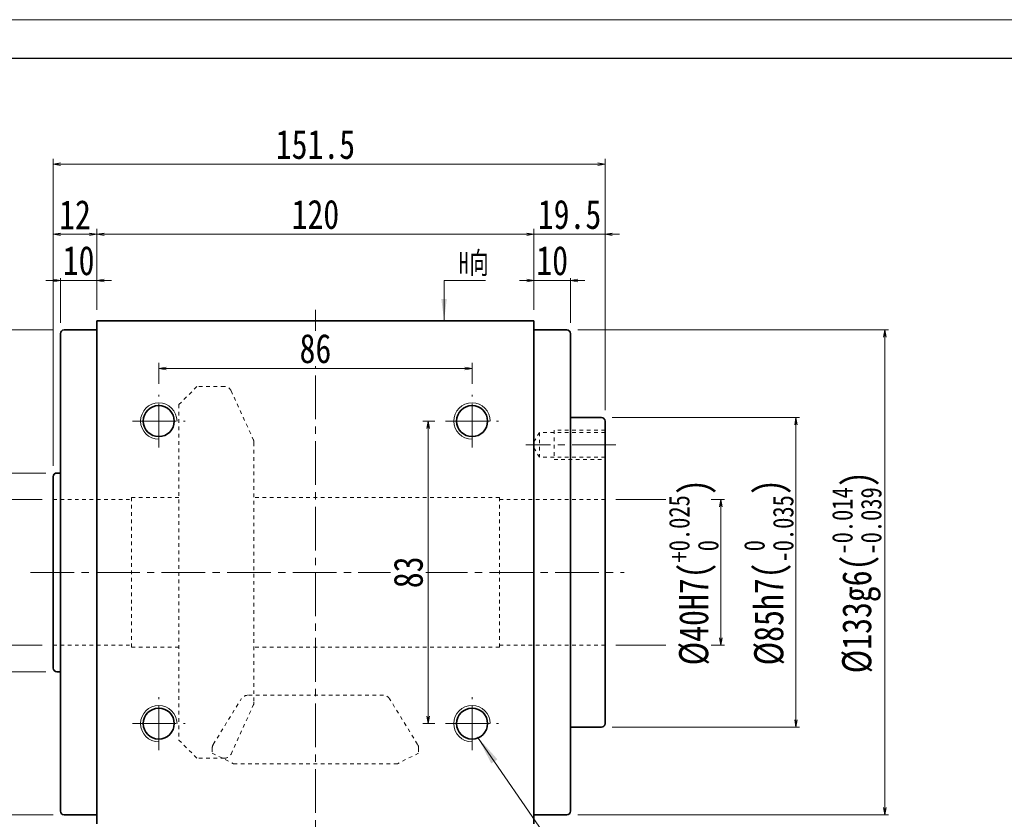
# Model space of a CAD drawing. Header units: millimetres. Extents: x -4 to 910, y 0 to 630.
# Tile 4 of 9: x 135 to 406, y 411 to 630. Entities that reach past the tile are written whole.
import ezdxf

# ---------------------------------------------------------------- set-up
doc = ezdxf.new("R2010")
doc.units = ezdxf.units.MM
doc.linetypes.add('点画线', pattern=[18, 12, -2, 2, -2])
doc.linetypes.add('虚线', pattern=[2, 1, -1])
for name, color, linetype, lineweight in [('中心线层', 1, '点画线', 18), ('图框_外框线', 7, 'Continuous', 18), ('尺寸线层', 3, 'Continuous', 18), ('粗实线层', 7, 'Continuous', 35)]:
    doc.layers.add(name, color=color, linetype=linetype, lineweight=lineweight)
doc.styles.add('宋体', font='SimSun.ttf', dxfattribs={"width": 0.8})
doc.styles.add('标准', font='txt', dxfattribs={"width": 0.667})
doc.dimstyles.new('A水平标注$0', dxfattribs={"dimtxt": 3.5, "dimasz": 2, "dimexe": 1.5, "dimexo": 3, "dimgap": 1.1, "dimtad": 1, "dimtoh": 1, "dimdec": 4, "dimdsep": 46, "dimtxsty": '宋体', "dimblk": 'OPEN', "dimcen": 3, "dimclrd": 3, "dimclre": 3, "dimclrt": 6, "dimadec": 0, "dimazin": 0, "dimtm": 1e-09, "dimtfac": 1, "dimtdec": 4, "dimtix": 1, "dimtmove": 0, "dimatfit": 3, "dimldrblk": 'OPEN', "dimfxl": 0, "dimlwd": 13, "dimlwe": 13, "dimarcsym": 0})
doc.dimstyles.new('D直径标注φ25', dxfattribs={"dimtxt": 3.5, "dimasz": 2, "dimexe": 1, "dimexo": 3, "dimtad": 1, "dimtoh": 1, "dimdec": 1, "dimdsep": 46, "dimtxsty": '宋体', "dimblk": 'OPEN', "dimcen": 3, "dimclrd": 3, "dimclre": 3, "dimclrt": 130, "dimadec": 0, "dimazin": 0, "dimtm": 1e-09, "dimtfac": 1, "dimtdec": 1, "dimtmove": 0, "dimatfit": 0, "dimldrblk": 'OPEN', "dimfxl": 0, "dimlwd": 13, "dimlwe": 13, "dimarcsym": 0})

# ---------------------------------------------------------------- blocks, each defined once
blk = doc.blocks.new('_Open')
at = {"color": 0, "linetype": 'ByBlock', "lineweight": -2}
for p, q in [((-1, 0.17), (0, 0)), ((-1, -0.17), (0, 0)), ((0, 0), (-1, 0))]:
    blk.add_line(p, q, dxfattribs=at)
blk = doc.blocks.new('*D19')
at = {"layer": 'Defpoints', "color": 0, "transparency": 16777216}
for p in [(276.51, 571.38), (156.51, 547.62), (276.51, 547.62)]:
    blk.add_point(p, dxfattribs=at)
at = {"layer": '尺寸线层', "color": 3, "lineweight": 13, "transparency": 16777216}
for p, q in [((156.51, 550.62), (156.51, 572.88)), ((158.51, 571.38), (274.51, 571.38)), ((276.51, 550.62), (276.51, 572.88))]:
    blk.add_line(p, q, dxfattribs=at)
at = {"layer": '尺寸线层', "color": 3, "lineweight": 13, "transparency": 16777216, "xscale": 2, "yscale": 2, "zscale": 2, "rotation": 180}
blk.add_blockref('_Open', (156.51, 571.38), dxfattribs=at)
at = {"layer": '尺寸线层', "color": 3, "lineweight": 13, "transparency": 16777216, "xscale": 2, "yscale": 2, "zscale": 2}
blk.add_blockref('_Open', (276.51, 571.38), dxfattribs=at)
at = {"layer": '尺寸线层', "color": 6, "transparency": 16777216, "insert": (216.51, 576.79), "char_height": 8, "attachment_point": 5, "style": '宋体', "bg_fill": 3, "box_fill_scale": 1.1, "bg_fill_color": 257, "bg_fill_transparency": 0}
blk.add_mtext('120', dxfattribs=at)
blk = doc.blocks.new('*D20')
at = {"layer": 'Defpoints', "color": 0, "transparency": 16777216}
for p in [(146.51, 558.7), (156.51, 547.62), (146.51, 544.12)]:
    blk.add_point(p, dxfattribs=at)
at = {"layer": '尺寸线层', "color": 3, "lineweight": 13, "transparency": 16777216}
for p, q in [((146.51, 547.12), (146.51, 560.2)), ((156.51, 550.62), (156.51, 560.2)), ((144.51, 558.7), (142.51, 558.7)), ((156.51, 558.7), (146.51, 558.7)), ((158.51, 558.7), (160.51, 558.7))]:
    blk.add_line(p, q, dxfattribs=at)
at = {"layer": '尺寸线层', "color": 3, "lineweight": 13, "transparency": 16777216, "xscale": 2, "yscale": 2, "zscale": 2}
blk.add_blockref('_Open', (146.51, 558.7), dxfattribs=at)
at = {"layer": '尺寸线层', "color": 3, "lineweight": 13, "transparency": 16777216, "xscale": 2, "yscale": 2, "zscale": 2, "rotation": 180}
blk.add_blockref('_Open', (156.51, 558.7), dxfattribs=at)
at = {"layer": '尺寸线层', "color": 6, "transparency": 16777216, "insert": (151.51, 564.11), "char_height": 8, "attachment_point": 5, "style": '宋体', "bg_fill": 3, "box_fill_scale": 1.1, "bg_fill_color": 257, "bg_fill_transparency": 0}
blk.add_mtext('10', dxfattribs=at)
blk = doc.blocks.new('*D21')
at = {"layer": 'Defpoints', "color": 0, "transparency": 16777216}
for p in [(286.51, 558.7), (276.51, 547.62), (286.51, 544.12)]:
    blk.add_point(p, dxfattribs=at)
at = {"layer": '尺寸线层', "color": 3, "lineweight": 13, "transparency": 16777216}
for p, q in [((276.51, 550.62), (276.51, 560.2)), ((286.51, 547.12), (286.51, 560.2)), ((274.51, 558.7), (272.51, 558.7)), ((276.51, 558.7), (286.51, 558.7)), ((288.51, 558.7), (290.51, 558.7))]:
    blk.add_line(p, q, dxfattribs=at)
at = {"layer": '尺寸线层', "color": 3, "lineweight": 13, "transparency": 16777216, "xscale": 2, "yscale": 2, "zscale": 2}
blk.add_blockref('_Open', (276.51, 558.7), dxfattribs=at)
at = {"layer": '尺寸线层', "color": 3, "lineweight": 13, "transparency": 16777216, "xscale": 2, "yscale": 2, "zscale": 2, "rotation": 180}
blk.add_blockref('_Open', (286.51, 558.7), dxfattribs=at)
at = {"layer": '尺寸线层', "color": 6, "transparency": 16777216, "insert": (281.51, 564.11), "char_height": 8, "attachment_point": 5, "style": '宋体', "bg_fill": 3, "box_fill_scale": 1.1, "bg_fill_color": 257, "bg_fill_transparency": 0}
blk.add_mtext('10', dxfattribs=at)
blk = doc.blocks.new('*D22')
at = {"layer": 'Defpoints', "color": 0, "transparency": 16777216}
for p in [(296.01, 590.61), (296.01, 520.12), (144.51, 504.87)]:
    blk.add_point(p, dxfattribs=at)
at = {"layer": '尺寸线层', "color": 3, "lineweight": 13, "transparency": 16777216}
for p, q in [((144.51, 507.87), (144.51, 592.11)), ((296.01, 523.12), (296.01, 592.11)), ((146.51, 590.61), (294.01, 590.61))]:
    blk.add_line(p, q, dxfattribs=at)
at = {"layer": '尺寸线层', "color": 3, "lineweight": 13, "transparency": 16777216, "xscale": 2, "yscale": 2, "zscale": 2, "rotation": 180}
blk.add_blockref('_Open', (144.51, 590.61), dxfattribs=at)
at = {"layer": '尺寸线层', "color": 3, "lineweight": 13, "transparency": 16777216, "xscale": 2, "yscale": 2, "zscale": 2}
blk.add_blockref('_Open', (296.01, 590.61), dxfattribs=at)
at = {"layer": '尺寸线层', "color": 6, "transparency": 16777216, "insert": (216.51, 596), "char_height": 8, "attachment_point": 5, "style": '宋体', "bg_fill": 3, "box_fill_scale": 1.1, "bg_fill_color": 257, "bg_fill_transparency": 0}
blk.add_mtext('151.5', dxfattribs=at)
blk = doc.blocks.new('*D23')
at = {"layer": 'Defpoints', "color": 0, "transparency": 16777216}
for p in [(296.01, 498.62), (296.01, 458.62)]:
    blk.add_point(p, dxfattribs=at)
at = {"layer": '尺寸线层', "color": 3, "lineweight": 13, "transparency": 16777216}
for p, q in [((299.01, 498.62), (328.8, 498.62)), ((327.8, 460.62), (327.8, 496.62)), ((299.01, 458.62), (328.8, 458.62))]:
    blk.add_line(p, q, dxfattribs=at)
at = {"layer": '尺寸线层', "color": 3, "lineweight": 13, "transparency": 16777216, "xscale": 2, "yscale": 2, "zscale": 2}
for p, rotation in [((327.8, 498.62), 90), ((327.8, 458.62), 270)]:
    blk.add_blockref('_Open', p, dxfattribs=dict(at, rotation=rotation))
at = {"layer": '尺寸线层', "color": 130, "transparency": 16777216, "insert": (320.33, 478.62), "char_height": 8, "attachment_point": 5, "rotation": 90, "style": '宋体', "bg_fill": 3, "box_fill_scale": 1.1, "bg_fill_color": 257, "bg_fill_transparency": 0}
blk.add_mtext('{\\A1;\\A1;%%C40H7({\\H0.707107x;\\S+0.025^  0;})}', dxfattribs=at)
at = {"layer": 'Defpoints', "color": 0, "transparency": 16777216}
blk.add_point((327.8, 498.62), dxfattribs=at)
blk = doc.blocks.new('*D24')
at = {"layer": 'Defpoints', "color": 0, "transparency": 16777216}
for p in [(295.01, 521.12), (348.41, 521.12), (295.01, 436.12)]:
    blk.add_point(p, dxfattribs=at)
at = {"layer": '尺寸线层', "color": 3, "lineweight": 13, "transparency": 16777216}
for p, q in [((298.01, 521.12), (349.41, 521.12)), ((348.41, 438.12), (348.41, 519.12)), ((298.01, 436.12), (349.41, 436.12))]:
    blk.add_line(p, q, dxfattribs=at)
at = {"layer": '尺寸线层', "color": 3, "lineweight": 13, "transparency": 16777216, "xscale": 2, "yscale": 2, "zscale": 2}
for p, rotation in [((348.41, 521.12), 90), ((348.41, 436.12), 270)]:
    blk.add_blockref('_Open', p, dxfattribs=dict(at, rotation=rotation))
at = {"layer": '尺寸线层', "color": 130, "transparency": 16777216, "insert": (340.94, 478.62), "char_height": 8, "attachment_point": 5, "rotation": 90, "style": '宋体', "bg_fill": 3, "box_fill_scale": 1.1, "bg_fill_color": 257, "bg_fill_transparency": 0}
blk.add_mtext('{\\A1;\\A1;%%C85h7({\\H0.707107x;\\S 0^ -0.035;})}', dxfattribs=at)
blk = doc.blocks.new('*D25')
at = {"layer": 'Defpoints', "color": 0, "transparency": 16777216}
for p in [(147.51, 545.12), (93.04, 412.12), (147.51, 412.12)]:
    blk.add_point(p, dxfattribs=at)
at = {"layer": '尺寸线层', "color": 3, "lineweight": 13, "transparency": 16777216}
for p, q in [((144.51, 545.12), (92.04, 545.12)), ((93.04, 543.12), (93.04, 414.12)), ((144.51, 412.12), (92.04, 412.12))]:
    blk.add_line(p, q, dxfattribs=at)
at = {"layer": '尺寸线层', "color": 3, "lineweight": 13, "transparency": 16777216, "xscale": 2, "yscale": 2, "zscale": 2}
for p, rotation in [((93.04, 545.12), 89.99999999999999), ((93.04, 412.12), 270)]:
    blk.add_blockref('_Open', p, dxfattribs=dict(at, rotation=rotation))
at = {"layer": '尺寸线层', "color": 130, "transparency": 16777216, "insert": (85.31, 478.62), "char_height": 8, "attachment_point": 5, "rotation": 90, "style": '宋体', "bg_fill": 3, "box_fill_scale": 1.1, "bg_fill_color": 257, "bg_fill_transparency": 0}
blk.add_mtext('{\\A1;\\A1;%%C133g6({\\H0.707107x;\\S-0.014^ -0.039;})}', dxfattribs=at)
blk = doc.blocks.new('*D26')
at = {"layer": 'Defpoints', "color": 0, "transparency": 16777216}
for p in [(144.51, 498.62), (144.51, 458.62)]:
    blk.add_point(p, dxfattribs=at)
at = {"layer": '尺寸线层', "color": 3, "lineweight": 13, "transparency": 16777216}
for p, q in [((141.51, 498.62), (127.93, 498.62)), ((128.93, 460.62), (128.93, 496.62)), ((141.51, 458.62), (127.93, 458.62))]:
    blk.add_line(p, q, dxfattribs=at)
at = {"layer": '尺寸线层', "color": 3, "lineweight": 13, "transparency": 16777216, "xscale": 2, "yscale": 2, "zscale": 2}
for p, rotation in [((128.93, 498.62), 90), ((128.93, 458.62), 270)]:
    blk.add_blockref('_Open', p, dxfattribs=dict(at, rotation=rotation))
at = {"layer": '尺寸线层', "color": 130, "transparency": 16777216, "insert": (121.47, 478.62), "char_height": 8, "attachment_point": 5, "rotation": 90, "style": '宋体', "bg_fill": 3, "box_fill_scale": 1.1, "bg_fill_color": 257, "bg_fill_transparency": 0}
blk.add_mtext('{\\A1;\\A1;%%C40H7({\\H0.707107x;\\S+0.025^  0;})}', dxfattribs=at)
at = {"layer": 'Defpoints', "color": 0, "transparency": 16777216}
blk.add_point((128.93, 498.62), dxfattribs=at)
blk = doc.blocks.new('*D27')
at = {"layer": 'Defpoints', "color": 0, "transparency": 16777216}
for p in [(109.43, 505.87), (145.51, 505.87), (145.51, 451.37)]:
    blk.add_point(p, dxfattribs=at)
at = {"layer": '尺寸线层', "color": 3, "lineweight": 13, "transparency": 16777216}
for p, q in [((142.51, 505.87), (108.43, 505.87)), ((109.43, 453.37), (109.43, 503.87)), ((142.51, 451.37), (108.43, 451.37))]:
    blk.add_line(p, q, dxfattribs=at)
at = {"layer": '尺寸线层', "color": 3, "lineweight": 13, "transparency": 16777216, "xscale": 2, "yscale": 2, "zscale": 2}
for p, rotation in [((109.43, 505.87), 90), ((109.43, 451.37), 270)]:
    blk.add_blockref('_Open', p, dxfattribs=dict(at, rotation=rotation))
at = {"layer": '尺寸线层', "color": 130, "transparency": 16777216, "insert": (104.75, 478.62), "char_height": 8, "attachment_point": 5, "rotation": 90, "style": '宋体', "bg_fill": 3, "box_fill_scale": 1.1, "bg_fill_color": 257, "bg_fill_transparency": 0}
blk.add_mtext('φ54.5', dxfattribs=at)
blk = doc.blocks.new('*D28')
at = {"layer": 'Defpoints', "color": 0, "transparency": 16777216}
for p in [(285.51, 545.12), (285.51, 412.12), (372.82, 412.12)]:
    blk.add_point(p, dxfattribs=at)
at = {"layer": '尺寸线层', "color": 3, "lineweight": 13, "transparency": 16777216}
for p, q in [((288.51, 545.12), (373.82, 545.12)), ((372.82, 543.12), (372.82, 414.12)), ((288.51, 412.12), (373.82, 412.12))]:
    blk.add_line(p, q, dxfattribs=at)
at = {"layer": '尺寸线层', "color": 3, "lineweight": 13, "transparency": 16777216, "xscale": 2, "yscale": 2, "zscale": 2}
for p, rotation in [((372.82, 545.12), 90), ((372.82, 412.12), 270)]:
    blk.add_blockref('_Open', p, dxfattribs=dict(at, rotation=rotation))
at = {"layer": '尺寸线层', "color": 130, "transparency": 16777216, "insert": (365.09, 478.62), "char_height": 8, "attachment_point": 5, "rotation": 90, "style": '宋体', "bg_fill": 3, "box_fill_scale": 1.1, "bg_fill_color": 257, "bg_fill_transparency": 0}
blk.add_mtext('{\\A1;\\A1;%%C133g6({\\H0.707107x;\\S-0.014^ -0.039;})}', dxfattribs=at)
blk = doc.blocks.new('*D30')
at = {"layer": 'Defpoints', "color": 0, "transparency": 16777216}
for p in [(173.51, 534.56), (173.51, 527.37), (259.51, 527.37)]:
    blk.add_point(p, dxfattribs=at)
at = {"layer": '尺寸线层', "color": 3, "lineweight": 13, "transparency": 16777216}
for p, q in [((173.51, 530.37), (173.51, 536.06)), ((259.51, 530.37), (259.51, 536.06)), ((257.51, 534.56), (175.51, 534.56))]:
    blk.add_line(p, q, dxfattribs=at)
at = {"layer": '尺寸线层', "color": 3, "lineweight": 13, "transparency": 16777216, "xscale": 2, "yscale": 2, "zscale": 2, "rotation": 180}
blk.add_blockref('_Open', (173.51, 534.56), dxfattribs=at)
at = {"layer": '尺寸线层', "color": 3, "lineweight": 13, "transparency": 16777216, "xscale": 2, "yscale": 2, "zscale": 2}
blk.add_blockref('_Open', (259.51, 534.56), dxfattribs=at)
at = {"layer": '尺寸线层', "color": 6, "transparency": 16777216, "insert": (216.51, 539.97), "char_height": 8, "attachment_point": 5, "style": '宋体', "bg_fill": 3, "box_fill_scale": 1.1, "bg_fill_color": 257, "bg_fill_transparency": 0}
blk.add_mtext('86', dxfattribs=at)
blk = doc.blocks.new('*X5')
at = {"layer": '尺寸线层', "linetype": 'Continuous'}
blk.add_hatch(color=0, dxfattribs=at).paths.add_polyline_path([(-1.02, -11.08), (-1.77, -5.08), (-0.27, -5.08)], flags=0)
at = {"layer": '尺寸线层', "color": 0, "linetype": 'Continuous'}
blk.add_line((-1.02, -11.08), (-1.02, 0), dxfattribs=at)
at = {"layer": '尺寸线层', "color": 0}
for p, q in [((-1.02, 0), (0, 0)), ((0, 0), (10.33, 0)), ((0, 0), (0, 0))]:
    blk.add_line(p, q, dxfattribs=at)
at = {"layer": '尺寸线层', "color": 0, "insert": (3, 1.2), "char_height": 6, "width": 14.6581, "attachment_point": 7, "line_spacing_factor": 1.15057, "style": '标准'}
blk.add_mtext('\\T1.1;H向', dxfattribs=at)
blk = doc.blocks.new('*D31')
at = {"layer": 'Defpoints', "color": 0, "transparency": 16777216}
for p in [(296.01, 571.38), (276.51, 547.62), (296.01, 520.12)]:
    blk.add_point(p, dxfattribs=at)
at = {"layer": '尺寸线层', "color": 3, "lineweight": 13, "transparency": 16777216}
for p, q in [((274.51, 571.38), (272.51, 571.38)), ((276.51, 550.62), (276.51, 572.88)), ((276.51, 571.38), (296.01, 571.38)), ((296.01, 523.12), (296.01, 572.88)), ((298.01, 571.38), (300.01, 571.38))]:
    blk.add_line(p, q, dxfattribs=at)
at = {"layer": '尺寸线层', "color": 3, "lineweight": 13, "transparency": 16777216, "xscale": 2, "yscale": 2, "zscale": 2}
for p, rotation in [((276.51, 571.38), 359.9999999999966), ((296.01, 571.38), 179.9999999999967)]:
    blk.add_blockref('_Open', p, dxfattribs=dict(at, rotation=rotation))
at = {"layer": '尺寸线层', "color": 6, "transparency": 16777216, "insert": (286.26, 576.79), "char_height": 8, "attachment_point": 5, "style": '宋体', "bg_fill": 3, "box_fill_scale": 1.1, "bg_fill_color": 257, "bg_fill_transparency": 0}
blk.add_mtext('19.5', dxfattribs=at)
blk = doc.blocks.new('*D32')
at = {"layer": 'Defpoints', "color": 0, "transparency": 16777216}
for p in [(144.51, 571.38), (156.51, 547.62), (144.51, 504.87)]:
    blk.add_point(p, dxfattribs=at)
at = {"layer": '尺寸线层', "color": 3, "lineweight": 13, "transparency": 16777216}
for p, q in [((144.51, 507.87), (144.51, 572.88)), ((154.51, 571.38), (146.51, 571.38)), ((156.51, 550.62), (156.51, 572.88))]:
    blk.add_line(p, q, dxfattribs=at)
at = {"layer": '尺寸线层', "color": 3, "lineweight": 13, "transparency": 16777216, "xscale": 2, "yscale": 2, "zscale": 2, "rotation": 180}
blk.add_blockref('_Open', (144.51, 571.38), dxfattribs=at)
at = {"layer": '尺寸线层', "color": 3, "lineweight": 13, "transparency": 16777216, "xscale": 2, "yscale": 2, "zscale": 2}
blk.add_blockref('_Open', (156.51, 571.38), dxfattribs=at)
at = {"layer": '尺寸线层', "color": 6, "transparency": 16777216, "insert": (150.51, 576.76), "char_height": 8, "attachment_point": 5, "style": '宋体', "bg_fill": 3, "box_fill_scale": 1.1, "bg_fill_color": 257, "bg_fill_transparency": 0}
blk.add_mtext('12', dxfattribs=at)
blk = doc.blocks.new('*D33')
at = {"layer": 'Defpoints', "color": 0, "transparency": 16777216}
for p in [(252.26, 520.12), (247.45, 437.12), (252.26, 437.12)]:
    blk.add_point(p, dxfattribs=at)
at = {"layer": '尺寸线层', "color": 3, "lineweight": 13, "transparency": 16777216}
for p, q in [((249.26, 520.12), (245.95, 520.12)), ((247.45, 518.12), (247.45, 439.12)), ((249.26, 437.12), (245.95, 437.12))]:
    blk.add_line(p, q, dxfattribs=at)
at = {"layer": '尺寸线层', "color": 3, "lineweight": 13, "transparency": 16777216, "xscale": 2, "yscale": 2, "zscale": 2}
for p, rotation in [((247.45, 520.12), 89.99999999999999), ((247.45, 437.12), 270)]:
    blk.add_blockref('_Open', p, dxfattribs=dict(at, rotation=rotation))
at = {"layer": '尺寸线层', "color": 6, "transparency": 16777216, "insert": (242.04, 478.62), "char_height": 8, "attachment_point": 5, "rotation": 90, "style": '宋体', "bg_fill": 3, "box_fill_scale": 1.1, "bg_fill_color": 257, "bg_fill_transparency": 0}
blk.add_mtext('83', dxfattribs=at)

msp = doc.modelspace()

# ---------------------------------------------------------------- hatches: boundary and pattern name
at = {"layer": '尺寸线层', "linetype": 'Continuous'}
msp.add_hatch(color=0, dxfattribs=at).paths.add_polyline_path([(261.03866, 433.42155), (266.46244, 427.32092), (264.79386, 426.17355)], flags=0)

# ---------------------------------------------------------------- linework, layer by layer
at = {"color": 7, "linetype": 'Continuous', "lineweight": 15}
for centre in [(173.51045, 520.11812), (259.51045, 520.11812), (173.51045, 437.11812), (259.51045, 437.11812)]:
    msp.add_arc(centre, 5, 0, 270, dxfattribs=at)
at = {"layer": '中心线层'}
for p, q in [((216.51045, 550.61812), (216.51045, 392.61812)), ((173.51045, 512.86812), (173.51045, 527.36812)), ((259.51045, 512.86812), (259.51045, 527.36812)), ((166.26045, 520.11812), (180.76045, 520.11812)), ((252.26045, 520.11812), (266.76045, 520.11812)), ((138.28704, 478.61812), (301.28621, 478.61812)), ((173.51045, 429.86812), (173.51045, 444.36812)), ((259.51045, 429.86812), (259.51045, 444.36812)), ((166.26045, 437.11812), (180.76045, 437.11812)), ((252.26045, 437.11812), (266.76045, 437.11812))]:
    msp.add_line(p, q, dxfattribs=at)
at = {"layer": '图框_外框线', "color": 3}
msp.add_lwpolyline([(0, 0), (891.25509, 0), (891.25509, 630.24467), (0, 630.24467)], close=True, dxfattribs=at)
at = {"layer": '图框_外框线', "color": 3, "lineweight": 25}
msp.add_lwpolyline([(53.0509, 10.61018), (880.64491, 10.61018), (880.64491, 619.63449), (53.0509, 619.63449)], close=True, dxfattribs=at)
at = {"layer": '粗实线层'}
for p, q in [((156.51045, 547.61812), (276.51045, 547.61812)), ((156.51045, 547.61812), (156.51045, 409.61812)), ((276.51045, 409.61812), (276.51045, 547.61812)), ((146.51045, 413.11812), (146.51045, 544.11812)), ((147.51045, 545.11812), (156.51045, 545.11812)), ((276.51045, 545.11812), (285.51045, 545.11812)), ((286.51045, 544.11812), (286.51045, 413.11812)), ((286.51045, 521.11812), (295.01045, 521.11812)), ((296.01045, 520.11812), (296.01045, 437.11812)), ((145.51045, 505.86812), (146.51045, 505.86812)), ((144.51045, 452.36812), (144.51045, 504.86812)), ((146.51045, 451.36812), (145.51045, 451.36812)), ((295.01045, 436.11812), (286.51045, 436.11812)), ((156.51045, 412.11812), (147.51045, 412.11812)), ((285.51045, 412.11812), (276.51045, 412.11812))]:
    msp.add_line(p, q, dxfattribs=at)
at = {"layer": '粗实线层', "color": 6, "linetype": '虚线', "lineweight": 18}
for p, q in [((144.51045, 498.61812), (166.01045, 498.61812)), ((166.01045, 499.11812), (166.01045, 458.11812)), ((179.01045, 499.11812), (166.01045, 499.11812)), ((267.01045, 499.11812), (199.63831, 499.11812)), ((267.01045, 499.11812), (267.01045, 458.11812)), ((296.01045, 498.61812), (267.01045, 498.61812)), ((144.51045, 458.61812), (166.01045, 458.61812)), ((179.01045, 458.11812), (166.01045, 458.11812)), ((267.01045, 458.11812), (199.63831, 458.11812)), ((296.01045, 458.61812), (267.01045, 458.61812)), ((188.4767, 431.43196), (196.16139, 443.93139)), ((235.15576, 444.88391), (197.86515, 444.88391)), ((244.54421, 431.43196), (236.85952, 443.93139)), ((193.34038, 428.77661), (199.45726, 442.15762)), ((179.01045, 432.60812), (184.01045, 427.60812)), ((188.18045, 430.38448), (188.18045, 429.03681)), ((244.84045, 430.38448), (244.84045, 429.03681)), ((191.52142, 427.60812), (184.01045, 427.60812)), ((188.18045, 429.03681), (194.01045, 426.12161)), ((244.84045, 429.03681), (239.01045, 426.12161)), ((194.01045, 426.12161), (239.01045, 426.12161))]:
    msp.add_line(p, q, dxfattribs=at)
at = {"layer": '粗实线层'}
for centre in [(173.51045, 520.11812), (259.51045, 520.11812), (173.51045, 437.11812), (259.51045, 437.11812)]:
    msp.add_circle(centre, 4.25, dxfattribs=at)
for centre, start, end in [((147.51045, 544.11812), 90, 180), ((285.51045, 544.11812), 0, 90), ((295.01045, 520.11812), 0, 90), ((145.51045, 504.86812), 90, 180), ((145.51045, 452.36812), 180, 270), ((295.01045, 437.11812), 270, 360), ((147.51045, 413.11812), 180, 270), ((285.51045, 413.11812), 270, 0)]:
    msp.add_arc(centre, 1, start, end, dxfattribs=at)
at = {"layer": '粗实线层', "color": 6, "linetype": '虚线', "lineweight": 18}
for centre, start, end in [((197.86515, 442.88391), 90, 148.4166667), ((235.15576, 442.88391), 31.5833333, 90), ((197.63831, 442.98912), 335.4333333, 360), ((190.18045, 430.38448), 148.4166667, 180), ((242.84045, 430.38448), 0, 31.5833333), ((191.52142, 429.60812), 270, 335.4333333)]:
    msp.add_arc(centre, 2, start, end, dxfattribs=at)

# ---------------------------------------------------------------- next in the draw order: dimensions: what is measured, and where the dimension line sits
at = {"layer": '尺寸线层'}
dim = msp.add_linear_dim(base=(276.51045, 571.37507), p1=(156.51045, 547.61812), p2=(276.51045, 547.61812), dimstyle='A水平标注$0', override={"dimtxt": 8, "dimgap": 1.5, "dimblk": 'Open', "dimtfill": 1, "dimtfillclr": 256}, dxfattribs=at)
dim.commit()
dim.dimension.update_dxf_attribs({"geometry": '*D19', "text_midpoint": (216.51045, 576.78568)})

# ---------------------------------------------------------------- next in the draw order: dimensions: what is measured, and where the dimension line sits
dim = msp.add_linear_dim(base=(146.51045, 558.69848), p1=(156.51045, 547.61812), p2=(146.51045, 544.11812), dimstyle='A水平标注$0', override={"dimtxt": 8, "dimgap": 1.5, "dimblk": 'Open', "dimtfill": 1, "dimtfillclr": 256}, dxfattribs=at)
dim.commit()
dim.dimension.update_dxf_attribs({"geometry": '*D20', "text_midpoint": (151.51045, 564.10909)})
dim = msp.add_linear_dim(base=(286.51045, 558.69848), p1=(276.51045, 547.61812), p2=(286.51045, 544.11812), angle=0, dimstyle='A水平标注$0', override={"dimtxt": 8, "dimgap": 1.5, "dimblk": 'Open', "dimtfill": 1, "dimtfillclr": 256}, dxfattribs=at)
dim.commit()
dim.dimension.update_dxf_attribs({"geometry": '*D21', "text_midpoint": (281.51045, 564.10909)})

# ---------------------------------------------------------------- next in the draw order: dimensions: what is measured, and where the dimension line sits
dim = msp.add_linear_dim(base=(296.01045, 590.60961), p1=(144.51045, 504.86812), p2=(296.01045, 520.11812), dimstyle='A水平标注$0', override={"dimtxt": 8, "dimgap": 1.5, "dimblk": 'Open', "dimtfill": 1, "dimtfillclr": 256}, dxfattribs=at)
dim.commit()
dim.dimension.update_dxf_attribs({"geometry": '*D22', "text_midpoint": (216.51045, 590.60961), "dimtype": 160})

# ---------------------------------------------------------------- next in the draw order: linework, layer by layer
at = {"layer": '粗实线层', "color": 6, "linetype": '虚线', "lineweight": 18}
for p, q in [((179.01045, 524.62812), (179.01045, 432.60812)), ((278.01045, 517.01812), (276.04746, 513.61812)), ((278.01045, 517.01812), (278.01045, 510.21812)), ((282.01045, 517.61812), (282.01045, 509.61812)), ((199.63831, 514.24712), (199.63831, 442.98912)), ((278.01045, 510.21812), (276.04746, 513.61812))]:
    msp.add_line(p, q, dxfattribs=at)
msp.add_arc((197.63831, 514.24712), 2, 0, 24.5666667, dxfattribs=at)

# ---------------------------------------------------------------- next in the draw order: block references
at = {"layer": '尺寸线层'}
msp.add_blockref('*X5', (252.84235, 558.69848), dxfattribs=at)

# ---------------------------------------------------------------- next in the draw order: dimensions: what is measured, and where the dimension line sits
dim = msp.add_linear_dim(base=(93.0442, 412.11812), p1=(147.51045, 545.11812), p2=(147.51045, 412.11812), angle=270, text='{\\A1;\\A1;%%C133g6({\\H0.707107x;\\S-0.014^ -0.039;})}', dimstyle='D直径标注φ25', override={"dimtxt": 8, "dimgap": 0.5, "dimpost": 'φ<>', "dimtp": -0.014, "dimtm": 0.039, "dimtdec": 3, "dimtzin": 8}, dxfattribs=at)
dim.commit()
dim.dimension.update_dxf_attribs({"geometry": '*D25', "text_midpoint": (85.31117, 478.61812)})
dim = msp.add_linear_dim(base=(173.51045, 534.55588), p1=(259.51045, 527.36812), p2=(173.51045, 527.36812), dimstyle='A水平标注$0', override={"dimtxt": 8, "dimgap": 1.5, "dimblk": 'Open', "dimtfill": 1, "dimtfillclr": 256}, dxfattribs=at)
dim.commit()
dim.dimension.update_dxf_attribs({"geometry": '*D30', "text_midpoint": (216.51045, 539.9665)})
dim = msp.add_linear_dim(base=(247.45215, 437.11812), p1=(252.26045, 520.11812), p2=(252.26045, 437.11812), angle=270, dimstyle='A水平标注$0', override={"dimtxt": 8, "dimgap": 1.5, "dimblk": 'Open', "dimtfill": 1, "dimtfillclr": 256}, dxfattribs=at)
dim.commit()
dim.dimension.update_dxf_attribs({"geometry": '*D33', "text_midpoint": (242.04154, 478.61812)})
dim = msp.add_linear_dim(base=(327.79507, 498.61812), p1=(296.01045, 458.61812), p2=(296.01045, 498.61812), angle=90, text='{\\A1;\\A1;%%C40H7({\\H0.707107x;\\S+0.025^  0;})}', dimstyle='D直径标注φ25', override={"dimtxt": 8, "dimgap": 0.5, "dimpost": 'φ<>', "dimtp": 0.025, "dimtm": 0, "dimtdec": 3, "dimtzin": 8}, dxfattribs=at)
dim.commit()
dim.dimension.update_dxf_attribs({"geometry": '*D23', "text_midpoint": (327.79507, 478.61812), "dimtype": 160})

# ---------------------------------------------------------------- next in the draw order: linework, layer by layer
at = {"layer": '粗实线层', "color": 6, "linetype": '虚线', "lineweight": 18}
for p, q in [((179.01045, 524.62812), (184.01045, 529.62812)), ((191.52142, 529.62812), (184.01045, 529.62812)), ((193.34038, 528.45962), (199.45726, 515.07862))]:
    msp.add_line(p, q, dxfattribs=at)
msp.add_arc((191.52142, 527.62812), 2, 24.5666667, 90, dxfattribs=at)

# ---------------------------------------------------------------- next in the draw order: dimensions: what is measured, and where the dimension line sits
at = {"layer": '尺寸线层'}
for base, p1, p2, text, override, picture, middle in [((348.4057, 521.11812), (295.01045, 436.11812), (295.01045, 521.11812), '{\\A1;\\A1;%%C85h7({\\H0.707107x;\\S 0^ -0.035;})}', {"dimtxt": 8, "dimgap": 0.5, "dimpost": 'φ<>', "dimtp": 0, "dimtm": 0.035, "dimtdec": 3, "dimtzin": 8}, '*D24', (348.4057, 478.61812)), ((128.93489, 498.61812), (144.51045, 458.61812), (144.51045, 498.61812), '{\\A1;\\A1;%%C40H7({\\H0.707107x;\\S+0.025^  0;})}', {"dimtxt": 8, "dimgap": 0.5, "dimpost": 'φ<>', "dimtp": 0.025, "dimtm": 0, "dimtdec": 3, "dimtzin": 8}, '*D26', (128.93489, 478.61812))]:
    dim = msp.add_linear_dim(base=base, p1=p1, p2=p2, angle=90, text=text, dimstyle='D直径标注φ25', override=override, dxfattribs=at)
    dim.commit()
    dim.dimension.update_dxf_attribs({"geometry": picture, "text_midpoint": middle, "dimtype": 160})

# ---------------------------------------------------------------- next in the draw order: dimensions: what is measured, and where the dimension line sits
dim = msp.add_linear_dim(base=(372.81829, 412.11812), p1=(285.51045, 545.11812), p2=(285.51045, 412.11812), angle=270, text='{\\A1;\\A1;%%C133g6({\\H0.707107x;\\S-0.014^ -0.039;})}', dimstyle='D直径标注φ25', override={"dimtxt": 8, "dimgap": 0.5, "dimpost": 'φ<>', "dimtp": -0.014, "dimtm": 0.039, "dimtdec": 3, "dimtzin": 8}, dxfattribs=at)
dim.commit()
dim.dimension.update_dxf_attribs({"geometry": '*D28', "text_midpoint": (372.81829, 478.61812), "dimtype": 160})
dim = msp.add_linear_dim(base=(109.43275, 505.86812), p1=(145.51045, 451.36812), p2=(145.51045, 505.86812), angle=90, dimstyle='D直径标注φ25', override={"dimtxt": 8, "dimgap": 0.5, "dimpost": 'φ<>'}, dxfattribs=at)
dim.commit()
dim.dimension.update_dxf_attribs({"geometry": '*D27', "text_midpoint": (104.75398, 478.61812)})

# ---------------------------------------------------------------- next in the draw order: linework, layer by layer
at = {"layer": '中心线层'}
msp.add_line((299.01045, 513.61812), (274.24918, 513.61812), dxfattribs=at)
at = {"layer": '尺寸线层', "color": 0, "linetype": 'Continuous'}
msp.add_line((261.03866, 433.42155), (299.14906, 377.99907), dxfattribs=at)
at = {"layer": '粗实线层', "color": 6, "linetype": '虚线', "lineweight": 18}
for p, q in [((296.01045, 517.01812), (278.01045, 517.01812)), ((296.01045, 517.61812), (282.01045, 517.61812)), ((296.01045, 510.21812), (278.01045, 510.21812)), ((282.01045, 509.61812), (296.01045, 509.61812))]:
    msp.add_line(p, q, dxfattribs=at)

# ---------------------------------------------------------------- next in the draw order: dimensions: what is measured, and where the dimension line sits
at = {"layer": '尺寸线层'}
for base, p1, p2, picture, middle in [((144.51045, 571.37507), (156.51045, 547.61812), (144.51045, 504.86812), '*D32', (150.51045, 576.76333)), ((296.01045, 571.37507), (276.51045, 547.61812), (296.01045, 520.11812), '*D31', (286.26045, 576.78568))]:
    dim = msp.add_linear_dim(base=base, p1=p1, p2=p2, dimstyle='A水平标注$0', override={"dimtxt": 8, "dimgap": 1.5, "dimblk": 'Open', "dimtfill": 1, "dimtfillclr": 256}, dxfattribs=at)
    dim.commit()
    dim.dimension.update_dxf_attribs({"geometry": picture, "text_midpoint": middle})

doc.saveas('drawing.dxf')
